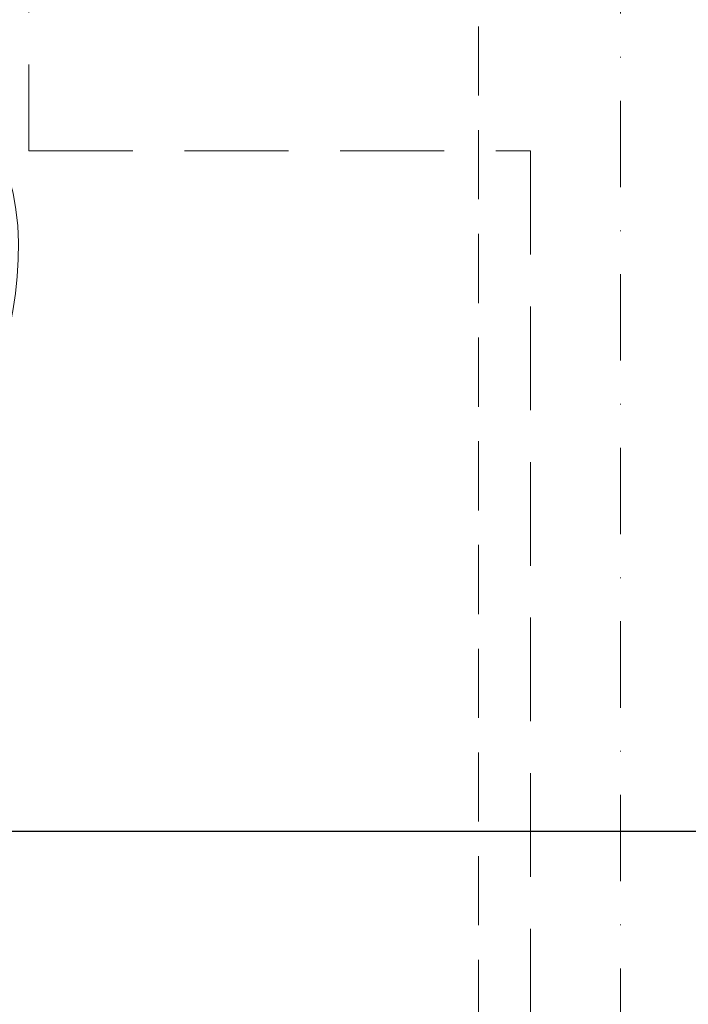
# Model space of a CAD drawing. Header units: millimetres. Extents: x -96593 to 66336, y -23969 to 7139.
# Tile 122 of 256: x -90058 to -89961, y -491 to -348. Entities that reach past the tile are written whole.
import ezdxf

# ---------------------------------------------------------------- set-up
doc = ezdxf.new("R2010")
doc.units = ezdxf.units.MM
doc.linetypes.add('DASHDOT', pattern=[1, 0.5, -0.25, 0, -0.25])
doc.linetypes.add('DASHED', pattern=[0.75, 0.5, -0.25])
for name, color, linetype, lineweight in [('MM_KS_OPISY', 7, 'Continuous', 9), ('mm_punktwstawienia', 1, 'Continuous', 50), ('PG_OSIE', 1, 'DASHDOT', 18), ('PG_PODCIĄGI', 1, 'DASHED', 18)]:
    doc.layers.add(name, color=color, linetype=linetype, lineweight=lineweight)

# ---------------------------------------------------------------- blocks, each defined once
blk = doc.blocks.new('A$C2E197AD3')
at = {"color": 252, "lineweight": 30}
blk.add_line((949.46, 1855.09), (2737.44, 1855.09), dxfattribs=at)
at = {"layer": 'PG_OSIE', "color": 252, "ltscale": 25}
blk.add_lwpolyline([(1401.34, 3165.56), (1401.34, 314.74)], dxfattribs=at)
at = {"layer": 'PG_PODCIĄGI', "color": 252, "ltscale": 30}
for p, q in [((1315.84, 2123.5), (1315.84, 1953.5)), ((1315.84, 1953.5), (1388.34, 1953.5)), ((1388.34, 1953.5), (1388.34, 1729.25))]:
    blk.add_line(p, q, dxfattribs=at)
at = {"layer": 'PG_PODCIĄGI', "color": 252, "ltscale": 20}
blk.add_lwpolyline([(1380.84, 2946.5), (1380.84, 472.5)], dxfattribs=at)

msp = doc.modelspace()

# ---------------------------------------------------------------- linework, layer by layer
at = {"layer": 'MM_KS_OPISY'}
msp.add_spline([(-90077.8, -340.88), (-90058.49, -373.3), (-90074.03, -454.58), (-90060.8, -488.19)], degree=3, dxfattribs=at)

# ---------------------------------------------------------------- block references
at = {"layer": 'mm_punktwstawienia', "lineweight": 60}
msp.add_blockref('A$C2E197AD3', (-91372.02, -2320.7), dxfattribs=at)

doc.saveas('drawing.dxf')
